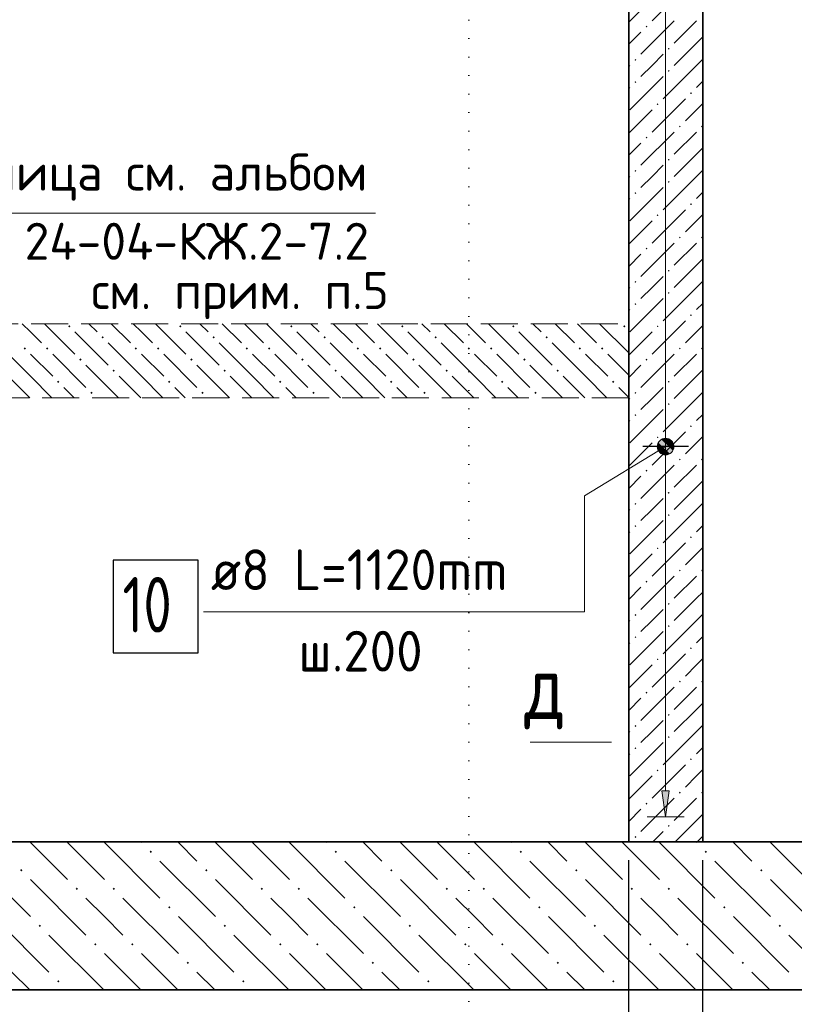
# Model space of a CAD drawing. Header units: millimetres. Extents: x 0 to 50400, y 0 to 35640.
# Tile 10 of 21: x 10698 to 15722, y 22883 to 29268. Entities that reach past the tile are written whole.
import ezdxf

# ---------------------------------------------------------------- set-up
doc = ezdxf.new("R2010")
doc.units = ezdxf.units.MM
doc.linetypes.add('______2', pattern=[324, 240, -84])
doc.linetypes.add('______9', pattern=[120, 0, -120])
for name, color, linetype, lineweight in [('Standard', 7, 'Continuous', 25), ('ЖБ Перекрытие верхний уровень', 7, 'Continuous', 35), ('ЖБ Плита Фундамента верхний уровень', 7, 'Continuous', 35), ('ЖБ Стена верхний уровень', 7, 'Continuous', 35), ('Позиционная метка линия выноска', 7, 'Continuous', 13), ('Позиционная метка номер позиции', 7, 'Continuous', 13), ('Сечения символ', 7, 'Continuous', 25)]:
    doc.layers.add(name, color=color, linetype=linetype, lineweight=lineweight)
doc.layers.add('Стена Хомут', color=7, linetype='______2', true_color=0xa0a0a0)
doc.styles.add('ISOCPEUR', font='txt')

msp = doc.modelspace()

# ---------------------------------------------------------------- hatches: boundary and pattern name
at = {"layer": 'ЖБ Перекрытие верхний уровень', "linetype": 'Continuous', "lineweight": 18, "transparency": 33554687}
for points in [[(11011.7, 27279.6), (11019.5, 27287.3), (11027.3, 27279.6), (11019.5, 27271.8)], [(11731.7, 27279.6), (11739.5, 27287.3), (11747.3, 27279.6), (11739.5, 27271.8)], [(12451.7, 27279.6), (12459.5, 27287.3), (12467.3, 27279.6), (12459.5, 27271.8)], [(13171.7, 27279.6), (13179.5, 27287.3), (13187.3, 27279.6), (13179.5, 27271.8)], [(13891.7, 27279.6), (13899.5, 27287.3), (13907.3, 27279.6), (13899.5, 27271.8)], [(14611.7, 27279.6), (14619.5, 27287.3), (14627.3, 27279.6), (14619.5, 27271.8)], [(11227.7, 27207.5), (11235.5, 27215.3), (11243.3, 27207.5), (11235.5, 27199.7)], [(11947.7, 27207.5), (11955.5, 27215.3), (11963.3, 27207.5), (11955.5, 27199.7)], [(12667.7, 27207.5), (12675.5, 27215.3), (12683.3, 27207.5), (12675.5, 27199.7)], [(13387.7, 27207.5), (13395.5, 27215.3), (13403.3, 27207.5), (13395.5, 27199.7)], [(14107.7, 27207.5), (14115.5, 27215.3), (14123.3, 27207.5), (14115.5, 27199.7)], [(10723.7, 27135.5), (10731.5, 27143.4), (10739.3, 27135.5), (10731.5, 27127.7)], [(10867.7, 27135.5), (10875.5, 27143.4), (10883.3, 27135.5), (10875.5, 27127.7)], [(11443.7, 27135.5), (11451.5, 27143.4), (11459.3, 27135.5), (11451.5, 27127.7)], [(11587.7, 27135.5), (11595.5, 27143.4), (11603.3, 27135.5), (11595.5, 27127.7)], [(12163.7, 27135.5), (12171.5, 27143.4), (12179.3, 27135.5), (12171.5, 27127.7)], [(12307.7, 27135.5), (12315.5, 27143.4), (12323.3, 27135.5), (12315.5, 27127.7)], [(12883.7, 27135.5), (12891.5, 27143.4), (12899.3, 27135.5), (12891.5, 27127.7)], [(13027.7, 27135.5), (13035.5, 27143.4), (13043.3, 27135.5), (13035.5, 27127.7)], [(13603.7, 27135.5), (13611.5, 27143.4), (13619.3, 27135.5), (13611.5, 27127.7)], [(13747.7, 27135.5), (13755.5, 27143.4), (13763.3, 27135.5), (13755.5, 27127.7)], [(14323.7, 27135.5), (14331.5, 27143.4), (14339.3, 27135.5), (14331.5, 27127.7)], [(14467.7, 27135.5), (14475.5, 27143.4), (14483.3, 27135.5), (14475.5, 27127.7)], [(11083.7, 27063.5), (11091.5, 27071.3), (11099.3, 27063.5), (11091.5, 27055.8)], [(11803.7, 27063.5), (11811.5, 27071.3), (11819.3, 27063.5), (11811.5, 27055.8)], [(12523.7, 27063.5), (12531.5, 27071.3), (12539.3, 27063.5), (12531.5, 27055.8)], [(13243.7, 27063.5), (13251.5, 27071.3), (13259.3, 27063.5), (13251.5, 27055.8)], [(13963.7, 27063.5), (13971.5, 27071.3), (13979.3, 27063.5), (13971.5, 27055.8)], [(11299.7, 26991.5), (11307.5, 26999.4), (11315.3, 26991.5), (11307.5, 26983.7)], [(12019.7, 26991.5), (12027.5, 26999.4), (12035.3, 26991.5), (12027.5, 26983.7)], [(12739.7, 26991.5), (12747.5, 26999.4), (12755.3, 26991.5), (12747.5, 26983.7)], [(13459.7, 26991.5), (13467.5, 26999.4), (13475.3, 26991.5), (13467.5, 26983.7)], [(14179.7, 26991.5), (14187.5, 26999.4), (14195.3, 26991.5), (14187.5, 26983.7)], [(10939.7, 26919.6), (10947.5, 26927.3), (10955.3, 26919.6), (10947.5, 26911.8)], [(11659.7, 26919.6), (11667.5, 26927.3), (11675.3, 26919.6), (11667.5, 26911.8)], [(12379.7, 26919.6), (12387.5, 26927.3), (12395.3, 26919.6), (12387.5, 26911.8)], [(13099.7, 26919.6), (13107.5, 26927.3), (13115.3, 26919.6), (13107.5, 26911.8)], [(13819.7, 26919.6), (13827.5, 26927.3), (13835.3, 26919.6), (13827.5, 26911.8)], [(14539.7, 26919.6), (14547.5, 26927.3), (14555.3, 26919.6), (14547.5, 26911.8)], [(11155.7, 26847.5), (11163.5, 26855.3), (11171.3, 26847.5), (11163.5, 26839.7)], [(11875.7, 26847.5), (11883.5, 26855.3), (11891.3, 26847.5), (11883.5, 26839.7)], [(12595.7, 26847.5), (12603.5, 26855.3), (12611.3, 26847.5), (12603.5, 26839.7)], [(13315.7, 26847.5), (13323.5, 26855.3), (13331.3, 26847.5), (13323.5, 26839.7)], [(14035.7, 26847.5), (14043.5, 26855.3), (14051.3, 26847.5), (14043.5, 26839.7)]]:
    msp.add_hatch(color=7, dxfattribs=at).paths.add_polyline_path(points, flags=16)
at = {"layer": 'ЖБ Плита Фундамента верхний уровень', "linetype": 'Continuous', "lineweight": 18, "transparency": 33554687}
for points in [[(11539.7, 23871.5), (11547.5, 23879.4), (11555.3, 23871.5), (11547.5, 23863.7)], [(12739.7, 23871.5), (12747.5, 23879.4), (12755.3, 23871.5), (12747.5, 23863.7)], [(13939.7, 23871.5), (13947.5, 23879.4), (13955.3, 23871.5), (13947.5, 23863.7)], [(15139.7, 23871.5), (15147.5, 23879.4), (15155.3, 23871.5), (15147.5, 23863.7)], [(10699.7, 23751.5), (10707.5, 23759.4), (10715.3, 23751.5), (10707.5, 23743.7)], [(11899.7, 23751.5), (11907.5, 23759.4), (11915.3, 23751.5), (11907.5, 23743.7)], [(13099.7, 23751.5), (13107.5, 23759.4), (13115.3, 23751.5), (13107.5, 23743.7)], [(14299.7, 23751.5), (14307.5, 23759.4), (14315.3, 23751.5), (14307.5, 23743.7)], [(15499.7, 23751.5), (15507.5, 23759.4), (15515.3, 23751.5), (15507.5, 23743.7)], [(11059.7, 23631.5), (11067.5, 23639.4), (11075.3, 23631.5), (11067.5, 23623.7)], [(11299.7, 23631.5), (11307.5, 23639.4), (11315.3, 23631.5), (11307.5, 23623.7)], [(12259.7, 23631.5), (12267.5, 23639.4), (12275.3, 23631.5), (12267.5, 23623.7)], [(12499.7, 23631.5), (12507.5, 23639.4), (12515.3, 23631.5), (12507.5, 23623.7)], [(13459.7, 23631.5), (13467.5, 23639.4), (13475.3, 23631.5), (13467.5, 23623.7)], [(13699.7, 23631.5), (13707.5, 23639.4), (13715.3, 23631.5), (13707.5, 23623.7)], [(14659.7, 23631.5), (14667.5, 23639.4), (14675.3, 23631.5), (14667.5, 23623.7)], [(14899.7, 23631.5), (14907.5, 23639.4), (14915.3, 23631.5), (14907.5, 23623.7)], [(11659.7, 23511.5), (11667.5, 23519.3), (11675.3, 23511.5), (11667.5, 23503.7)], [(12859.7, 23511.5), (12867.5, 23519.3), (12875.3, 23511.5), (12867.5, 23503.7)], [(14059.7, 23511.5), (14067.5, 23519.3), (14075.3, 23511.5), (14067.5, 23503.7)], [(15259.7, 23511.5), (15267.5, 23519.3), (15275.3, 23511.5), (15267.5, 23503.7)], [(10819.7, 23391.5), (10827.5, 23399.3), (10835.3, 23391.5), (10827.5, 23383.7)], [(12019.7, 23391.5), (12027.5, 23399.3), (12035.3, 23391.5), (12027.5, 23383.7)], [(13219.7, 23391.5), (13227.5, 23399.3), (13235.3, 23391.5), (13227.5, 23383.7)], [(14419.7, 23391.5), (14427.5, 23399.3), (14435.3, 23391.5), (14427.5, 23383.7)], [(15619.7, 23391.5), (15627.5, 23399.3), (15635.3, 23391.5), (15627.5, 23383.7)], [(11179.7, 23271.5), (11187.5, 23279.3), (11195.3, 23271.5), (11187.5, 23263.7)], [(11419.7, 23271.5), (11427.5, 23279.3), (11435.3, 23271.5), (11427.5, 23263.7)], [(12379.7, 23271.5), (12387.5, 23279.3), (12395.3, 23271.5), (12387.5, 23263.7)], [(12619.7, 23271.5), (12627.5, 23279.3), (12635.3, 23271.5), (12627.5, 23263.7)], [(13579.7, 23271.5), (13587.5, 23279.3), (13595.3, 23271.5), (13587.5, 23263.7)], [(13819.7, 23271.5), (13827.5, 23279.3), (13835.3, 23271.5), (13827.5, 23263.7)], [(14779.7, 23271.5), (14787.5, 23279.3), (14795.3, 23271.5), (14787.5, 23263.7)], [(15019.7, 23271.5), (15027.5, 23279.3), (15035.3, 23271.5), (15027.5, 23263.7)], [(11779.7, 23151.5), (11787.5, 23159.3), (11795.3, 23151.5), (11787.5, 23143.7)], [(12979.7, 23151.5), (12987.5, 23159.3), (12995.3, 23151.5), (12987.5, 23143.7)], [(14179.7, 23151.5), (14187.5, 23159.3), (14195.3, 23151.5), (14187.5, 23143.7)], [(15379.7, 23151.5), (15387.5, 23159.3), (15395.3, 23151.5), (15387.5, 23143.7)], [(10939.7, 23031.5), (10947.5, 23039.3), (10955.3, 23031.5), (10947.5, 23023.7)], [(12139.7, 23031.5), (12147.5, 23039.3), (12155.3, 23031.5), (12147.5, 23023.7)], [(13339.7, 23031.5), (13347.5, 23039.3), (13355.3, 23031.5), (13347.5, 23023.7)], [(14539.7, 23031.5), (14547.5, 23039.3), (14555.3, 23031.5), (14547.5, 23023.7)]]:
    msp.add_hatch(color=7, dxfattribs=at).paths.add_polyline_path(points, flags=16)
at = {"layer": 'ЖБ Стена верхний уровень', "linetype": 'Continuous', "lineweight": 18, "transparency": 33554687}
for points in [[(14757.5, 29223.5), (14763.5, 29229.5), (14769.5, 29223.5), (14763.5, 29217.5)], [(14901.5, 29079.6), (14907.5, 29085.6), (14913.5, 29079.6), (14907.5, 29073.6)], [(14685.5, 29007.5), (14691.5, 29013.6), (14697.5, 29007.5), (14691.5, 29001.5)], [(14901.5, 28935.5), (14907.5, 28941.6), (14913.5, 28935.5), (14907.5, 28929.6)], [(14685.5, 28863.5), (14691.5, 28869.5), (14697.5, 28863.5), (14691.5, 28857.5)], [(15045.5, 28791.5), (15051.5, 28797.6), (15057.5, 28791.5), (15051.5, 28785.5)], [(14829.5, 28719.6), (14835.5, 28725.6), (14841.5, 28719.6), (14835.5, 28713.6)], [(14973.5, 28575.5), (14979.5, 28581.6), (14985.5, 28575.5), (14979.5, 28569.6)], [(15117.5, 28575.5), (15123.5, 28581.6), (15128.3, 28576.7), (15128.3, 28574.4), (15123.5, 28569.6)], [(14757.5, 28503.5), (14763.5, 28509.5), (14769.5, 28503.5), (14763.5, 28497.5)], [(14901.5, 28359.6), (14907.5, 28365.6), (14913.5, 28359.6), (14907.5, 28353.6)], [(14685.5, 28287.5), (14691.5, 28293.6), (14697.5, 28287.5), (14691.5, 28281.5)], [(14901.5, 28215.5), (14907.5, 28221.6), (14913.5, 28215.5), (14907.5, 28209.6)], [(14685.5, 28143.5), (14691.5, 28149.5), (14697.5, 28143.5), (14691.5, 28137.5)], [(15045.5, 28071.5), (15051.5, 28077.6), (15057.5, 28071.5), (15051.5, 28065.5)], [(14829.5, 27999.6), (14835.5, 28005.6), (14841.5, 27999.6), (14835.5, 27993.6)], [(14973.5, 27855.5), (14979.5, 27861.6), (14985.5, 27855.5), (14979.5, 27849.6)], [(15117.5, 27855.5), (15123.5, 27861.6), (15128.3, 27856.7), (15128.3, 27854.4), (15123.5, 27849.6)], [(14757.5, 27783.5), (14763.5, 27789.5), (14769.5, 27783.5), (14763.5, 27777.5)], [(14901.5, 27639.6), (14907.5, 27645.6), (14913.5, 27639.6), (14907.5, 27633.6)], [(14685.5, 27567.5), (14691.5, 27573.6), (14697.5, 27567.5), (14691.5, 27561.5)], [(14901.5, 27495.5), (14907.5, 27501.6), (14913.5, 27495.5), (14907.5, 27489.6)], [(14685.5, 27423.5), (14691.5, 27429.5), (14697.5, 27423.5), (14691.5, 27417.5)], [(15045.5, 27351.5), (15051.5, 27357.6), (15057.5, 27351.5), (15051.5, 27345.5)], [(14829.5, 27279.6), (14835.5, 27285.6), (14841.5, 27279.6), (14835.5, 27273.6)], [(14973.5, 27135.5), (14979.5, 27141.6), (14985.5, 27135.5), (14979.5, 27129.6)], [(15117.5, 27135.5), (15123.5, 27141.6), (15128.3, 27136.7), (15128.3, 27134.4), (15123.5, 27129.6)], [(14757.5, 27063.5), (14763.5, 27069.5), (14769.5, 27063.5), (14763.5, 27057.5)], [(14901.5, 26919.6), (14907.5, 26925.6), (14913.5, 26919.6), (14907.5, 26913.6)], [(14685.5, 26847.5), (14691.5, 26853.6), (14697.5, 26847.5), (14691.5, 26841.5)], [(14901.5, 26775.5), (14907.5, 26781.6), (14913.5, 26775.5), (14907.5, 26769.6)], [(14685.5, 26703.5), (14691.5, 26709.5), (14697.5, 26703.5), (14691.5, 26697.5)], [(15045.5, 26631.5), (15051.5, 26637.6), (15057.5, 26631.5), (15051.5, 26625.5)], [(14829.5, 26559.6), (14835.5, 26565.6), (14841.5, 26559.6), (14835.5, 26553.6)], [(14973.5, 26415.5), (14979.5, 26421.6), (14985.5, 26415.5), (14979.5, 26409.6)], [(15117.5, 26415.5), (15123.5, 26421.6), (15128.3, 26416.7), (15128.3, 26414.4), (15123.5, 26409.6)], [(14757.5, 26343.5), (14763.5, 26349.5), (14769.5, 26343.5), (14763.5, 26337.5)], [(14901.5, 26199.6), (14907.5, 26205.6), (14913.5, 26199.6), (14907.5, 26193.6)], [(14685.5, 26127.5), (14691.5, 26133.6), (14697.5, 26127.5), (14691.5, 26121.5)], [(14901.5, 26055.5), (14907.5, 26061.6), (14913.5, 26055.5), (14907.5, 26049.6)], [(14685.5, 25983.5), (14691.5, 25989.5), (14697.5, 25983.5), (14691.5, 25977.5)], [(15045.5, 25911.5), (15051.5, 25917.6), (15057.5, 25911.5), (15051.5, 25905.5)], [(14829.5, 25839.6), (14835.5, 25845.6), (14841.5, 25839.6), (14835.5, 25833.6)], [(14973.5, 25695.5), (14979.5, 25701.6), (14985.5, 25695.5), (14979.5, 25689.6)], [(15117.5, 25695.5), (15123.5, 25701.6), (15128.3, 25696.7), (15128.3, 25694.4), (15123.5, 25689.6)], [(14757.5, 25623.5), (14763.5, 25629.5), (14769.5, 25623.5), (14763.5, 25617.5)], [(14901.5, 25479.6), (14907.5, 25485.6), (14913.5, 25479.6), (14907.5, 25473.6)], [(14685.5, 25407.5), (14691.5, 25413.6), (14697.5, 25407.5), (14691.5, 25401.5)], [(14901.5, 25335.5), (14907.5, 25341.6), (14913.5, 25335.5), (14907.5, 25329.6)], [(14685.5, 25263.5), (14691.5, 25269.5), (14697.5, 25263.5), (14691.5, 25257.5)], [(15045.5, 25191.5), (15051.5, 25197.6), (15057.5, 25191.5), (15051.5, 25185.5)], [(14829.5, 25119.6), (14835.5, 25125.6), (14841.5, 25119.6), (14835.5, 25113.6)], [(14973.5, 24975.5), (14979.5, 24981.6), (14985.5, 24975.5), (14979.5, 24969.6)], [(15117.5, 24975.5), (15123.5, 24981.6), (15128.3, 24976.7), (15128.3, 24974.4), (15123.5, 24969.6)], [(14757.5, 24903.5), (14763.5, 24909.5), (14769.5, 24903.5), (14763.5, 24897.5)], [(14901.5, 24759.6), (14907.5, 24765.6), (14913.5, 24759.6), (14907.5, 24753.6)], [(14685.5, 24687.5), (14691.5, 24693.5), (14697.5, 24687.5), (14691.5, 24681.5)], [(14901.5, 24615.5), (14907.5, 24621.6), (14913.5, 24615.5), (14907.5, 24609.6)], [(14685.5, 24543.5), (14691.5, 24549.5), (14697.5, 24543.5), (14691.5, 24537.5)], [(15045.5, 24471.5), (15051.5, 24477.6), (15057.5, 24471.5), (15051.5, 24465.5)], [(14829.5, 24399.6), (14835.5, 24405.6), (14841.5, 24399.6), (14835.5, 24393.6)], [(14973.5, 24255.5), (14979.5, 24261.6), (14985.5, 24255.5), (14979.5, 24249.6)], [(15117.5, 24255.5), (15123.5, 24261.6), (15128.3, 24256.7), (15128.3, 24254.4), (15123.5, 24249.6)], [(14757.5, 24183.5), (14763.5, 24189.5), (14769.5, 24183.5), (14763.5, 24177.5)], [(14901.5, 24039.6), (14907.5, 24045.6), (14913.5, 24039.6), (14907.5, 24033.6)], [(14685.5, 23967.5), (14691.5, 23973.5), (14697.5, 23967.5), (14691.5, 23961.5)]]:
    msp.add_hatch(color=7, dxfattribs=at).paths.add_polyline_path(points, flags=16)
at = {"layer": 'Позиционная метка линия выноска', "linetype": 'Continuous', "lineweight": 13, "transparency": 33554687}
for points in [[(14833.4, 26498.4), (14888.1, 26445.7), (14839.9, 26525.1)], [(14839.9, 26525.1), (14915.1, 26453.2), (14859.1, 26545.6)], [(14839.9, 26525.1), (14888.1, 26445.7), (14915.1, 26453.2)], [(14859.1, 26545.6), (14934.2, 26473.7), (14886.1, 26553.1)], [(14859.1, 26545.6), (14915.1, 26453.2), (14934.2, 26473.7)], [(14886.1, 26553.1), (14934.2, 26473.7), (14940.8, 26500.4)], [(14886.1, 26553.1), (14940.8, 26500.4), (14912.8, 26546.6)], [(14912.8, 26546.6), (14940.8, 26500.4), (14933.3, 26527.4)], [(14861.4, 26452.3), (14833.4, 26498.4), (14840.9, 26471.4)], [(14833.4, 26498.4), (14861.4, 26452.3), (14888.1, 26445.7)]]:
    msp.add_hatch(color=7, dxfattribs=at).paths.add_polyline_path(points)
at = {"layer": 'Стена Хомут', "linetype": 'Continuous', "lineweight": 13, "transparency": 33554687}
msp.add_hatch(color=7, dxfattribs=at).paths.add_polyline_path([(14911.1, 24267.4), (14887.1, 24099.4), (14863.1, 24267.4)], flags=16)

# ---------------------------------------------------------------- linework, layer by layer
at = {"layer": 'Standard', "color": 7, "linetype": 'Continuous', "lineweight": -3, "transparency": 33554687}
for points in [[(14648.3, 22028.2), (14648.3, 22048.6), (14648.3, 22048.6), (14648.3, 22048.6), (14648.3, 22048.6), (14648.3, 22048.6), (14648.3, 22048.6), (14648.3, 22075.1), (14648.3, 22075.1), (14648.3, 23816.3)], [(15128.3, 22028.2), (15128.3, 22048.6), (15128.3, 22048.6), (15128.3, 22048.6), (15128.3, 22048.6), (15128.3, 22048.6), (15128.3, 22048.6), (15128.3, 22048.9), (15128.3, 22048.9), (15128.3, 23816.3)]]:
    msp.add_lwpolyline(points, dxfattribs=at)
at = {"layer": 'ЖБ Перекрытие верхний уровень', "color": 9, "linetype": 'Continuous', "lineweight": 18, "true_color": 0xc7c7c7, "transparency": 33554687}
for p, q in [((10767.5, 27243.6), (10714.7, 27296.3)), ((10858.7, 27296.3), (11055.5, 27099.6)), ((11146.7, 27296.3), (11199.5, 27243.6)), ((11290.7, 27296.3), (11415.5, 27171.6)), ((11487.5, 27243.6), (11434.7, 27296.3)), ((11578.7, 27296.3), (11775.5, 27099.6)), ((11866.7, 27296.3), (11919.5, 27243.6)), ((12010.7, 27296.3), (12135.5, 27171.6)), ((12207.5, 27243.6), (12154.7, 27296.3)), ((12298.7, 27296.3), (12495.5, 27099.6)), ((12586.7, 27296.3), (12639.5, 27243.6)), ((12730.7, 27296.3), (12855.5, 27171.6)), ((12927.5, 27243.6), (12874.7, 27296.3)), ((13018.7, 27296.3), (13215.5, 27099.6)), ((13306.7, 27296.3), (13359.5, 27243.6)), ((13450.7, 27296.3), (13575.5, 27171.6)), ((13647.5, 27243.6), (13594.7, 27296.3)), ((13738.7, 27296.3), (13935.5, 27099.6)), ((14026.7, 27296.3), (14079.5, 27243.6)), ((14170.7, 27296.3), (14295.5, 27171.6)), ((14367.5, 27243.6), (14314.7, 27296.3)), ((14458.7, 27296.3), (14648.3, 27106.8)), ((10839.5, 27171.6), (10767.5, 27243.6)), ((11055.5, 27243.6), (11271.5, 27027.6)), ((11559.5, 27171.6), (11487.5, 27243.6)), ((11775.5, 27243.6), (11991.5, 27027.6)), ((12279.5, 27171.6), (12207.5, 27243.6)), ((12495.5, 27243.6), (12711.5, 27027.6)), ((12999.5, 27171.6), (12927.5, 27243.6)), ((13215.5, 27243.6), (13431.5, 27027.6)), ((13719.5, 27171.6), (13647.5, 27243.6)), ((13935.5, 27243.6), (14151.5, 27027.6)), ((14439.5, 27171.6), (14367.5, 27243.6)), ((10767.5, 26955.5), (10551.5, 27171.6)), ((11487.5, 26955.5), (11271.5, 27171.6)), ((12207.5, 26955.5), (11991.5, 27171.6)), ((12927.5, 26955.5), (12711.5, 27171.6)), ((13647.5, 26955.5), (13431.5, 27171.6)), ((14367.5, 26955.5), (14151.5, 27171.6)), ((10767.5, 27099.6), (10911.5, 26955.5)), ((10911.5, 27099.6), (11127.5, 26883.6)), ((11487.5, 27099.6), (11631.5, 26955.5)), ((11631.5, 27099.6), (11847.5, 26883.6)), ((12207.5, 27099.6), (12351.5, 26955.5)), ((12351.5, 27099.6), (12567.5, 26883.6)), ((12927.5, 27099.6), (13071.5, 26955.5)), ((13071.5, 27099.6), (13287.5, 26883.6)), ((13647.5, 27099.6), (13791.5, 26955.5)), ((13791.5, 27099.6), (14007.5, 26883.6)), ((14367.5, 27099.6), (14511.5, 26955.5)), ((14511.5, 27099.6), (14648.3, 26962.7)), ((11338.7, 26816.3), (11127.5, 27027.6)), ((12058.7, 26816.3), (11847.5, 27027.6)), ((12778.7, 26816.3), (12567.5, 27027.6)), ((13498.7, 26816.3), (13287.5, 27027.6)), ((14218.7, 26816.3), (14007.5, 27027.6)), ((10623.5, 26955.5), (10762.7, 26816.3)), ((10767.5, 26955.5), (10906.7, 26816.3)), ((11343.5, 26955.5), (11482.7, 26816.3)), ((11487.5, 26955.5), (11626.7, 26816.3)), ((12063.5, 26955.5), (12202.7, 26816.3)), ((12207.5, 26955.5), (12346.7, 26816.3)), ((12783.5, 26955.5), (12922.7, 26816.3)), ((12927.5, 26955.5), (13066.7, 26816.3)), ((13503.5, 26955.5), (13642.7, 26816.3)), ((13647.5, 26955.5), (13786.7, 26816.3)), ((14223.5, 26955.5), (14362.7, 26816.3)), ((14367.5, 26955.5), (14506.7, 26816.3)), ((11050.7, 26816.3), (10983.5, 26883.6)), ((11770.7, 26816.3), (11703.5, 26883.6)), ((12490.7, 26816.3), (12423.5, 26883.6)), ((13210.7, 26816.3), (13143.5, 26883.6)), ((13930.7, 26816.3), (13863.5, 26883.6)), ((14648.3, 26818.8), (14583.5, 26883.6))]:
    msp.add_line(p, q, dxfattribs=at)
at = {"layer": 'ЖБ Плита Фундамента верхний уровень', "color": 7, "linetype": 'Continuous', "lineweight": 35, "transparency": 33554687}
for p, q in [((14648.3, 23936.3), (7208.3, 23936.3)), ((15128.3, 23936.3), (14648.3, 23936.3)), ((16498.4, 23936.3), (15128.3, 23936.3)), ((5888.3, 22976.3), (16498.4, 22976.3))]:
    msp.add_line(p, q, dxfattribs=at)
at = {"layer": 'ЖБ Плита Фундамента верхний уровень', "color": 252, "linetype": 'Continuous', "lineweight": 18, "true_color": 0x8f8f8f, "transparency": 33554687}
for p, q in [((10767.5, 23931.6), (11007.5, 23691.6)), ((11007.5, 23931.6), (11002.7, 23936.3)), ((11007.5, 23931.6), (11247.5, 23691.6)), ((11242.7, 23936.3), (11247.5, 23931.6)), ((11247.5, 23931.6), (11607.5, 23571.6)), ((11482.7, 23936.3), (11487.5, 23931.6)), ((11727.5, 23931.6), (11722.7, 23936.3)), ((11847.5, 23811.6), (11727.5, 23931.6)), ((11967.5, 23931.6), (12207.5, 23691.6)), ((12207.5, 23931.6), (12202.7, 23936.3)), ((12207.5, 23931.6), (12447.5, 23691.6)), ((12442.7, 23936.3), (12447.5, 23931.6)), ((12447.5, 23931.6), (12807.5, 23571.6)), ((12682.7, 23936.3), (12687.5, 23931.6)), ((12927.5, 23931.6), (12922.7, 23936.3)), ((13047.5, 23811.6), (12927.5, 23931.6)), ((13167.5, 23931.6), (13407.5, 23691.6)), ((13407.5, 23931.6), (13402.7, 23936.3)), ((13407.5, 23931.6), (13647.5, 23691.6)), ((13642.7, 23936.3), (13647.5, 23931.6)), ((13647.5, 23931.6), (14007.5, 23571.6)), ((13882.7, 23936.3), (13887.5, 23931.6)), ((14127.5, 23931.6), (14122.7, 23936.3)), ((14247.5, 23811.6), (14127.5, 23931.6)), ((14367.5, 23931.6), (14607.5, 23691.6)), ((14607.5, 23931.6), (14602.7, 23936.3)), ((14607.5, 23931.6), (14847.5, 23691.6)), ((14842.7, 23936.3), (14847.5, 23931.6)), ((14847.5, 23931.6), (15207.5, 23571.6)), ((15082.7, 23936.3), (15087.5, 23931.6)), ((15327.5, 23931.6), (15322.7, 23936.3)), ((15447.5, 23811.6), (15327.5, 23931.6)), ((15567.5, 23931.6), (15807.5, 23691.6)), ((10407.5, 23811.6), (10767.5, 23451.6)), ((11607.5, 23811.6), (11967.5, 23451.6)), ((12807.5, 23811.6), (13167.5, 23451.6)), ((14007.5, 23811.6), (14367.5, 23451.6)), ((15207.5, 23811.6), (15567.5, 23451.6)), ((10767.5, 23691.6), (11127.5, 23331.6)), ((11967.5, 23691.6), (12327.5, 23331.6)), ((13167.5, 23691.6), (13527.5, 23331.6)), ((14367.5, 23691.6), (14727.5, 23331.6)), ((15567.5, 23691.6), (15927.5, 23331.6)), ((11247.5, 23451.6), (11127.5, 23571.6)), ((11367.5, 23571.6), (11727.5, 23211.6)), ((12447.5, 23451.6), (12327.5, 23571.6)), ((12567.5, 23571.6), (12927.5, 23211.6)), ((13647.5, 23451.6), (13527.5, 23571.6)), ((13767.5, 23571.6), (14127.5, 23211.6)), ((14847.5, 23451.6), (14727.5, 23571.6)), ((14967.5, 23571.6), (15327.5, 23211.6)), ((10527.5, 23451.6), (10887.5, 23091.6)), ((11367.5, 23331.6), (11247.5, 23451.6)), ((11727.5, 23451.6), (12087.5, 23091.6)), ((12567.5, 23331.6), (12447.5, 23451.6)), ((12927.5, 23451.6), (13287.5, 23091.6)), ((13767.5, 23331.6), (13647.5, 23451.6)), ((14127.5, 23451.6), (14487.5, 23091.6)), ((14967.5, 23331.6), (14847.5, 23451.6)), ((15327.5, 23451.6), (15687.5, 23091.6)), ((11242.7, 22976.3), (10887.5, 23331.6)), ((12442.7, 22976.3), (12087.5, 23331.6)), ((13642.7, 22976.3), (13287.5, 23331.6)), ((14842.7, 22976.3), (14487.5, 23331.6)), ((16042.7, 22976.3), (15687.5, 23331.6)), ((11247.5, 23211.6), (11482.7, 22976.3)), ((11487.5, 23211.6), (11722.7, 22976.3)), ((12447.5, 23211.6), (12682.7, 22976.3)), ((12687.5, 23211.6), (12922.7, 22976.3)), ((13647.5, 23211.6), (13882.7, 22976.3)), ((13887.5, 23211.6), (14122.7, 22976.3)), ((14847.5, 23211.6), (15082.7, 22976.3)), ((15087.5, 23211.6), (15322.7, 22976.3)), ((10762.7, 22976.3), (10647.5, 23091.6)), ((11962.7, 22976.3), (11847.5, 23091.6)), ((13162.7, 22976.3), (13047.5, 23091.6)), ((14362.7, 22976.3), (14247.5, 23091.6)), ((15562.7, 22976.3), (15447.5, 23091.6))]:
    msp.add_line(p, q, dxfattribs=at)
at = {"layer": 'ЖБ Стена верхний уровень', "color": 7, "linetype": 'Continuous', "lineweight": 35, "transparency": 33554687}
for p, q in [((14648.3, 30512.3), (14648.3, 23936.3)), ((15128.3, 23936.3), (15128.3, 30512.3)), ((14648.3, 23936.3), (15128.3, 23936.3))]:
    msp.add_line(p, q, dxfattribs=at)
at = {"layer": 'ЖБ Стена верхний уровень', "color": 251, "linetype": 'Continuous', "lineweight": 18, "true_color": 0x494949, "transparency": 33554687}
for p, q in [((15015.5, 29475.5), (14799.5, 29259.6)), ((14799.5, 29403.6), (14648.3, 29252.4)), ((14943.5, 29259.6), (14727.5, 29043.6)), ((15087.5, 29259.6), (14943.5, 29115.5)), ((14648.3, 29108.4), (14727.5, 29187.6)), ((15087.5, 29115.5), (15128.3, 29156.4)), ((15087.5, 29115.5), (14943.5, 28971.6)), ((14799.5, 28971.6), (14871.5, 29043.6)), ((15128.3, 29012.4), (15087.5, 28971.6)), ((14655.5, 28971.6), (14648.3, 28964.4)), ((14727.5, 28899.6), (14799.5, 28971.6)), ((15087.5, 28971.6), (14871.5, 28755.5)), ((14871.5, 28899.6), (14655.5, 28683.6)), ((15128.3, 28868.4), (15087.5, 28827.6)), ((14655.5, 28827.6), (14648.3, 28820.4)), ((15015.5, 28755.5), (14799.5, 28539.6)), ((14799.5, 28683.6), (14648.3, 28532.4)), ((15015.5, 28611.6), (15087.5, 28683.6)), ((15087.5, 28683.6), (15128.3, 28724.4)), ((14943.5, 28539.6), (14727.5, 28323.6)), ((15087.5, 28539.6), (14943.5, 28395.5)), ((14648.3, 28388.4), (14727.5, 28467.6)), ((15087.5, 28395.5), (15128.3, 28436.4)), ((15087.5, 28395.5), (14943.5, 28251.6)), ((14799.5, 28251.6), (14871.5, 28323.6)), ((15128.3, 28292.4), (15087.5, 28251.6)), ((14655.5, 28251.6), (14648.3, 28244.4)), ((14727.5, 28179.6), (14799.5, 28251.6)), ((15087.5, 28251.6), (14871.5, 28035.5)), ((14871.5, 28179.6), (14655.5, 27963.6)), ((14655.5, 28107.6), (14648.3, 28100.4)), ((15128.3, 28148.4), (15087.5, 28107.6)), ((15015.5, 28035.5), (14799.5, 27819.6)), ((15087.5, 27963.6), (15128.3, 28004.4)), ((14799.5, 27963.6), (14648.3, 27812.4)), ((15015.5, 27891.6), (15087.5, 27963.6)), ((14943.5, 27819.6), (14727.5, 27603.6)), ((15087.5, 27819.6), (14943.5, 27675.5)), ((14648.3, 27668.4), (14727.5, 27747.6)), ((15087.5, 27675.5), (15128.3, 27716.4)), ((15087.5, 27675.5), (14943.5, 27531.6)), ((14799.5, 27531.6), (14871.5, 27603.6)), ((14655.5, 27531.6), (14648.3, 27524.4)), ((14727.5, 27459.6), (14799.5, 27531.6)), ((15087.5, 27531.6), (14871.5, 27315.5)), ((15128.3, 27572.4), (15087.5, 27531.6)), ((14871.5, 27459.6), (14655.5, 27243.6)), ((15128.3, 27428.4), (15087.5, 27387.6)), ((14655.5, 27387.6), (14648.3, 27380.4)), ((15015.5, 27315.5), (14799.5, 27099.6)), ((15087.5, 27243.6), (15128.3, 27284.4)), ((14799.5, 27243.6), (14648.3, 27092.4)), ((15015.5, 27171.6), (15087.5, 27243.6)), ((14943.5, 27099.6), (14727.5, 26883.6)), ((15087.5, 27099.6), (14943.5, 26955.5)), ((14648.3, 26948.4), (14727.5, 27027.6)), ((15087.5, 26955.5), (14943.5, 26811.6)), ((15087.5, 26955.5), (15128.3, 26996.4)), ((14799.5, 26811.6), (14871.5, 26883.6)), ((15128.3, 26852.4), (15087.5, 26811.6)), ((14655.5, 26811.6), (14648.3, 26804.4)), ((14727.5, 26739.6), (14799.5, 26811.6)), ((15087.5, 26811.6), (14871.5, 26595.5)), ((14871.5, 26739.6), (14655.5, 26523.6)), ((15128.3, 26708.4), (15087.5, 26667.6)), ((14655.5, 26667.6), (14648.3, 26660.4)), ((15015.5, 26595.5), (14799.5, 26379.6)), ((15087.5, 26523.6), (15128.3, 26564.4)), ((14799.5, 26523.6), (14648.3, 26372.4)), ((15015.5, 26451.6), (15087.5, 26523.6)), ((14943.5, 26379.6), (14727.5, 26163.6)), ((15087.5, 26379.6), (14943.5, 26235.5)), ((14648.3, 26228.4), (14727.5, 26307.6)), ((15087.5, 26235.5), (15128.3, 26276.4)), ((15087.5, 26235.5), (14943.5, 26091.6)), ((14799.5, 26091.6), (14871.5, 26163.6)), ((15128.3, 26132.4), (15087.5, 26091.6)), ((14655.5, 26091.6), (14648.3, 26084.4)), ((14727.5, 26019.6), (14799.5, 26091.6)), ((15087.5, 26091.6), (14871.5, 25875.5)), ((14871.5, 26019.6), (14655.5, 25803.6)), ((15128.3, 25988.4), (15087.5, 25947.6)), ((14655.5, 25947.6), (14648.3, 25940.4)), ((15015.5, 25875.5), (14799.5, 25659.6)), ((14799.5, 25803.6), (14648.3, 25652.4)), ((15015.5, 25731.6), (15087.5, 25803.6)), ((15087.5, 25803.6), (15128.3, 25844.4)), ((14943.5, 25659.6), (14727.5, 25443.6)), ((15087.5, 25659.6), (14943.5, 25515.5)), ((14648.3, 25508.4), (14727.5, 25587.6)), ((15087.5, 25515.5), (15128.3, 25556.4)), ((15087.5, 25515.5), (14943.5, 25371.6)), ((14799.5, 25371.6), (14871.5, 25443.6)), ((14655.5, 25371.6), (14648.3, 25364.4)), ((14727.5, 25299.6), (14799.5, 25371.6)), ((15087.5, 25371.6), (14871.5, 25155.5)), ((15128.3, 25412.4), (15087.5, 25371.6)), ((14871.5, 25299.6), (14655.5, 25083.6)), ((14655.5, 25227.6), (14648.3, 25220.4)), ((15128.3, 25268.4), (15087.5, 25227.6)), ((15015.5, 25155.5), (14799.5, 24939.6)), ((15087.5, 25083.6), (15128.3, 25124.4)), ((14799.5, 25083.6), (14648.3, 24932.4)), ((15015.5, 25011.6), (15087.5, 25083.6)), ((14943.5, 24939.6), (14727.5, 24723.6)), ((15087.5, 24939.6), (14943.5, 24795.5)), ((14648.3, 24788.4), (14727.5, 24867.6)), ((15087.5, 24795.5), (14943.5, 24651.6)), ((15087.5, 24795.5), (15128.3, 24836.4)), ((14799.5, 24651.6), (14871.5, 24723.6)), ((14655.5, 24651.6), (14648.3, 24644.4)), ((14727.5, 24579.6), (14799.5, 24651.6)), ((15087.5, 24651.6), (14871.5, 24435.5)), ((15128.3, 24692.4), (15087.5, 24651.6)), ((14871.5, 24579.6), (14655.5, 24363.6)), ((15128.3, 24548.4), (15087.5, 24507.6)), ((14655.5, 24507.6), (14648.3, 24500.4)), ((15015.5, 24435.5), (14799.5, 24219.6)), ((15087.5, 24363.6), (15128.3, 24404.4)), ((14799.5, 24363.6), (14648.3, 24212.4)), ((15015.5, 24291.6), (15087.5, 24363.6)), ((14943.5, 24219.6), (14727.5, 24003.6)), ((15087.5, 24219.6), (14943.5, 24075.5)), ((14648.3, 24068.4), (14727.5, 24147.6)), ((15087.5, 24075.5), (14948.2, 23936.3)), ((15087.5, 24075.5), (15128.3, 24116.4)), ((14804.2, 23936.3), (14871.5, 24003.6)), ((15128.3, 23972.4), (15092.2, 23936.3))]:
    msp.add_line(p, q, dxfattribs=at)
at = {"layer": 'Позиционная метка линия выноска', "color": 7, "linetype": 'Continuous', "lineweight": 13, "transparency": 33554687}
for p, q in [((14859.1, 26545.6), (14859.1, 26545.6)), ((14933.3, 26527.4), (14933.3, 26527.4)), ((14840.9, 26471.4), (14840.9, 26471.4)), ((14915.1, 26453.2), (14915.1, 26453.2)), ((14008.8, 24583.7), (14536.8, 24583.7))]:
    msp.add_line(p, q, dxfattribs=at)
msp.add_lwpolyline([(11889.5, 25428), (14361.5, 25428), (14361.5, 26180.9), (14887.1, 26499.4)], dxfattribs=at)
msp.add_circle((14887.1, 26499.4), 54, dxfattribs=at)
at = {"layer": 'Позиционная метка номер позиции', "color": 7, "linetype": '______2', "lineweight": 13, "transparency": 33554687}
for p, q in [((7208.3, 27296.3), (14648.3, 27296.3)), ((14648.3, 26816.3), (7208.3, 26816.3))]:
    msp.add_line(p, q, dxfattribs=at)
at = {"layer": 'Позиционная метка номер позиции', "color": 7, "linetype": 'Continuous', "lineweight": 13, "transparency": 33554687}
msp.add_lwpolyline([(13004.9, 28013.3), (9836.5, 28013.3), (9836.5, 27296.3)], dxfattribs=at)
at = {"layer": 'Сечения символ', "color": 7, "linetype": '______9', "lineweight": 13, "transparency": 33554687}
msp.add_line((13610.4, 30826.9), (13610.4, 21822.8), dxfattribs=at)
at = {"layer": 'Стена Хомут', "color": 251, "linetype": 'Continuous', "lineweight": 13, "true_color": 0x494949, "transparency": 33554687}
for p, q in [((14887.1, 24267.4), (14887.1, 30171.4)), ((14887.1, 24099.4), (14863.1, 24267.4)), ((14863.1, 24267.4), (14911.1, 24267.4)), ((14911.1, 24267.4), (14887.1, 24099.4)), ((14887.1, 24099.4), (14767.1, 24099.4)), ((14887.1, 24099.4), (15007.1, 24099.4)), ((14887.1, 24099.4), (14887.1, 24099.4))]:
    msp.add_line(p, q, dxfattribs=at)
at = {"layer": 'Стена Хомут', "color": 36, "linetype": 'Continuous', "lineweight": 25, "true_color": 0x6e3c1e, "transparency": 33554687}
msp.add_line((15034.7, 26499.4), (14739.5, 26499.4), dxfattribs=at)
at = {"layer": 'Стена Хомут', "color": 7, "linetype": 'Continuous', "lineweight": 25, "transparency": 33554687}
msp.add_lwpolyline([(11304.2, 25161.9), (11856.2, 25161.9), (11856.2, 25761.9), (11304.2, 25761.9), (11304.2, 25161.9)], dxfattribs=at)

# ---------------------------------------------------------------- texts
at = {"layer": 'Позиционная метка номер позиции', "color": 7, "linetype": 'Continuous', "lineweight": 18, "transparency": 33554687, "char_height": 240, "attachment_point": 7, "style": 'ISOCPEUR'}
for s, insert, width in [('\\W0.98;Лестница см. альбом', (9841.1, 28094.4), 3308.746), ('\\W0.98;24-04-КЖ.2-7.2', (10729.1, 27710.4), 2419.951), ('\\W0.97;см. прим. п.5', (11161.1, 27326.4), 1987.954)]:
    msp.add_mtext(s, dxfattribs=dict(at, insert=insert, width=width))
at = {"layer": 'Сечения символ', "color": 7, "linetype": 'Continuous', "lineweight": 35, "transparency": 33554687, "insert": (13971.5, 24665.7), "char_height": 420, "width": 456.971, "attachment_point": 7, "style": 'ISOCPEUR'}
msp.add_mtext('\\W0.78;д', dxfattribs=at)
at = {"layer": 'Стена Хомут', "color": 7, "linetype": 'Continuous', "lineweight": 13, "transparency": 33554687, "attachment_point": 7, "style": 'ISOCPEUR'}
for s, insert, char_height, width in [('\\W0.93;ø8 L=1120mm ', (11937.5, 25568.8), 264, 2339.978), ('\\W0.75;10', (11364.2, 25293.9), 360, 566.737), ('\\W0.95;ш.200 ', (12505.1, 25040.8), 264, 1154.563)]:
    msp.add_mtext(s, dxfattribs=dict(at, insert=insert, char_height=char_height, width=width))

doc.saveas('drawing.dxf')
